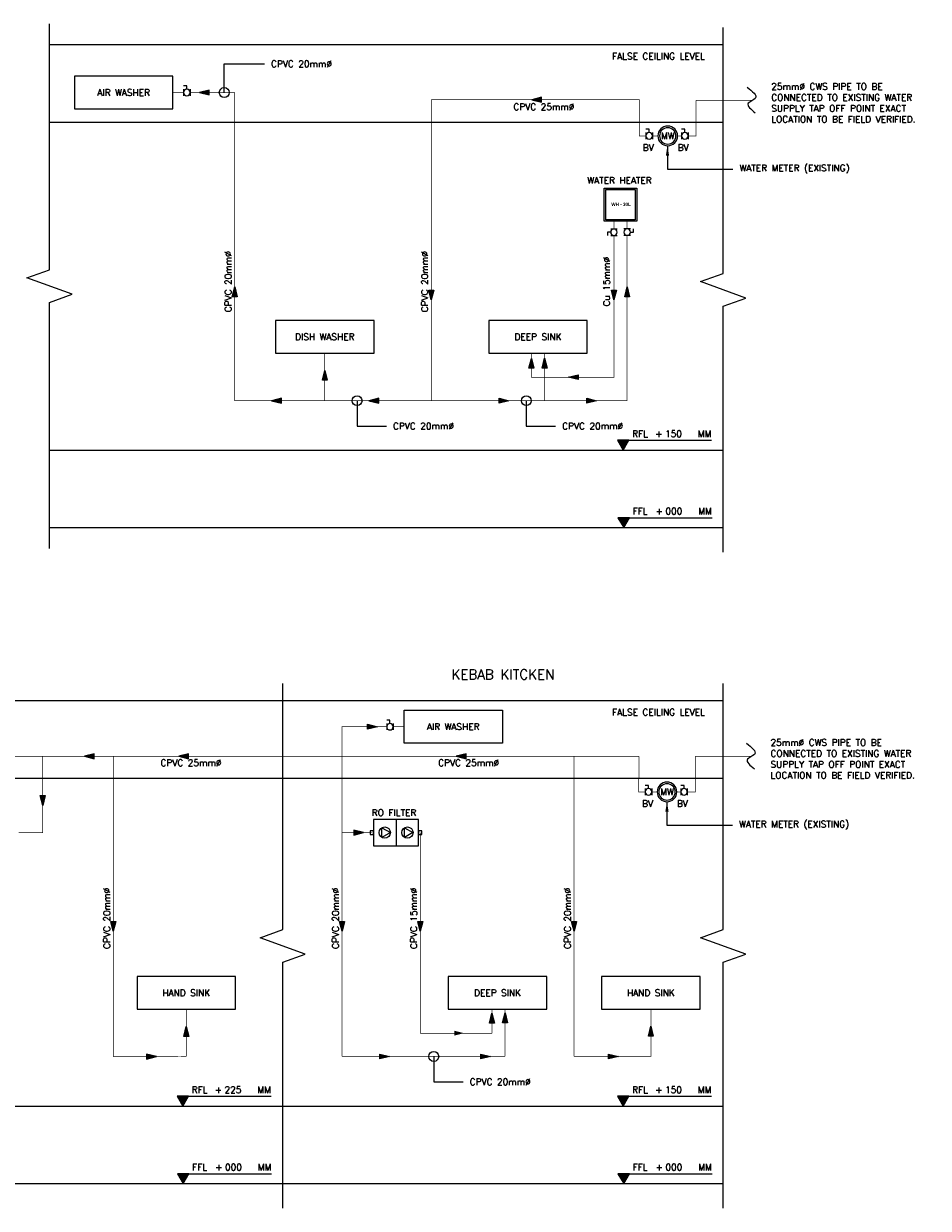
# Model space of a CAD drawing. Header units: millimetres. Extents: x -1747 to 60076, y -13777 to 14438.
# Tile 28 of 29: x 46290 to 60076, y -13777 to 4280. Entities that reach past the tile are written whole.
import ezdxf
from ezdxf.enums import TextEntityAlignment as Align

# ---------------------------------------------------------------- set-up
doc = ezdxf.new("R2010")
doc.units = ezdxf.units.MM
doc.header["$MEASUREMENT"] = 0
doc.linetypes.add('CENTER', pattern=[2, 1.25, -0.25, 0.25, -0.25])
doc.layers.get('0').update_dxf_attribs({"lineweight": 5})
for name, color, linetype, lineweight, true_color in [('FLOOR LAYOUT', 9, 'Continuous', 0, 0x808080), ('PLUMBIMG-WS-EQP', 30, 'Continuous', 0, 0xff7f00), ('PLUMBING-WS-CW-PIPE', 5, 'Continuous', 0, 0x0000ff), ('PLUMBING-WS-EQP', 30, 'Continuous', 0, 0xff7f00), ('PLUMBING-WS-HWS-PIPE', 1, 'Continuous', 0, 0xff0000), ('PLUMBING-WS-RO-FILT-CW-PIPE', 150, 'Continuous', 0, 0x007fff), ('WATER-RO-FILT-CW-PIPE', 150, 'Continuous', 0, 0x007fff)]:
    doc.layers.add(name, color=color, linetype=linetype, lineweight=lineweight, true_color=true_color)
doc.layers.add('PLUMBING-ARCH-TAG', color=9, linetype='Continuous', true_color=0x808080)
doc.layers.add('WATER-EQP', color=30, linetype='Continuous', true_color=0xff7f00)
for name, color, linetype in [('PLUMBING-DW-RISER-EQP', 7, 'Continuous'), ('PLUMBING_EXISTING_WS_EQP', 7, 'Continuous'), ('TAG', 7, 'Continuous'), ('WATER-General Text', 7, 'Continuous')]:
    doc.layers.add(name, color=color, linetype=linetype)
doc.layers.add('PLUMBING-WS-LGND-TEXT', color=7, linetype='Continuous', lineweight=0)
doc.layers.add('PLUMBING-WS-PIPE-TEXT', color=7, linetype='Continuous', lineweight=0)
doc.styles.add('Romans', font='Romans.shx')
doc.styles.add('ROMANS-100', font='romans.shx')
doc.styles.get("Standard").update_dxf_attribs({"font": 'romans.shx'})
doc.dimstyles.new('CLOSSED FILLED-ROMANS-100', dxfattribs={"dimtxt": 100, "dimasz": 100, "dimexe": 50, "dimexo": 50, "dimgap": 50, "dimtad": 1, "dimdec": 0, "dimzin": 0, "dimdsep": 46, "dimtxsty": 'ROMANS-100', "dimcen": 0.09, "dimclrd": 256, "dimclre": 256, "dimclrt": 256, "dimadec": 0, "dimazin": 0, "dimtfac": 1, "dimtdec": 0, "dimtofl": 0, "dimtmove": 0, "dimatfit": 3, "dimfxl": 1, "dimtolj": 1, "dimtzin": 0, "dimarcsym": 0})

# ---------------------------------------------------------------- blocks, each defined once
blk = doc.blocks.new('FFL_RISE_LVL')
at = {"layer": 'PLUMBING-ARCH-TAG'}
h = blk.add_hatch(color=256, dxfattribs=at)
h.dxf.hatch_style = 1
h.paths.add_polyline_path([(-87, 150), (0, 0), (87, 150)])
blk.add_line((-87, 150), (1347, 150), dxfattribs=at)
blk.add_lwpolyline([(0, 0), (87, 150), (-87, 150)], close=True, dxfattribs=at)
at = {"layer": 'PLUMBING-ARCH-TAG', "char_height": 100, "attachment_point": 7}
for s, width, insert in [('RFL', 248.62, (137, 200)), ('{\\Fromans|c0;+}', 105.76, (487, 200)), ('{\\Fromans|c0;MM}', 210.52, (1137, 200))]:
    blk.add_mtext_dynamic_manual_height_columns(s, width=width, gutter_width=1, heights=[0], dxfattribs=dict(at, insert=insert))
at = {"layer": 'PLUMBING-ARCH-TAG', "style": 'Romans'}
blk.add_attdef('RISE_LEVEL', (637, 200), '', height=100, dxfattribs=at)
blk = doc.blocks.new('SSL_RISE_LVL')
at = {"layer": 'PLUMBING-ARCH-TAG'}
h = blk.add_hatch(color=256, dxfattribs=at)
h.dxf.hatch_style = 1
h.paths.add_polyline_path([(-87, 150), (0, 0), (87, 150)])
blk.add_line((-87, 150), (1347, 150), dxfattribs=at)
blk.add_lwpolyline([(0, 0), (87, 150), (-87, 150)], close=True, dxfattribs=at)
at = {"layer": 'PLUMBING-ARCH-TAG', "char_height": 100, "attachment_point": 7}
for s, width, insert in [('FFL', 248.62, (137, 200)), ('{\\Fromans|c0;+}', 105.76, (487, 200)), ('{\\Fromans|c0;MM}', 210.52, (1137, 200))]:
    blk.add_mtext_dynamic_manual_height_columns(s, width=width, gutter_width=1, heights=[0], dxfattribs=dict(at, insert=insert))
at = {"layer": 'PLUMBING-ARCH-TAG', "style": 'Romans'}
blk.add_attdef('RISE_LEVEL', (637, 200), '', height=100, dxfattribs=at)
blk = doc.blocks.new('PLUMBING-RISER-EQP')
at = {"layer": 'PLUMBING-DW-RISER-EQP'}
blk.add_lwpolyline([(-750, 250), (750, 250), (750, -250), (-750, -250)], close=True, dxfattribs=at)
at = {"layer": 'PLUMBING-DW-RISER-EQP', "style": 'Romans'}
blk.add_attdef('PLUMBING-EQP-NAME', text='', height=100, dxfattribs=at).set_placement((0, 0), align=Align.MIDDLE_CENTER)
blk = doc.blocks.new('EXISTING_WATER METER')
at = {"layer": 'PLUMBING_EXISTING_WS_EQP'}
for radius in [150, 125]:
    blk.add_circle((0, 0), radius, dxfattribs=at)
at = {"layer": 'PLUMBING_EXISTING_WS_EQP', "insert": (0, 0), "char_height": 100, "attachment_point": 5}
blk.add_mtext_dynamic_manual_height_columns('{\\Fromans|c0;WM}', width=361.32, gutter_width=1, heights=[0], dxfattribs=at)
blk = doc.blocks.new('WS-BV')
at = {"layer": 'PLUMBING_EXISTING_WS_EQP', "color": 0}
for p, q in [((-50, 50), (-50, -50)), ((50, 50), (50, -50))]:
    blk.add_line(p, q, dxfattribs=at)
blk.add_lwpolyline([(0, 50), (0, 100), (50, 100)], dxfattribs=at)
blk.add_circle((0, 0), 50, dxfattribs=at)
blk = doc.blocks.new('WH 40')
at = {"layer": 'PLUMBIMG-WS-EQP'}
blk.add_lwpolyline([(41160, 2300), (41660, 2300), (41660, 1800), (41160, 1800)], close=True, dxfattribs=at)
at = {"layer": 'PLUMBIMG-WS-EQP', "insert": (41270, 2080), "char_height": 50, "attachment_point": 1}
blk.add_mtext_dynamic_manual_height_columns('{\\fArial|b1|i0|c0|p34;WH - 30L}', width=300, gutter_width=12.5, heights=[0], dxfattribs=at)
blk = doc.blocks.new('30L_WATER HEATER')
at = {"layer": 'WATER-EQP', "lineweight": 0}
blk.add_lwpolyline([(-225, 230), (225, 230), (225, -230), (-225, -230)], close=True, dxfattribs=at)
at = {"lineweight": 0}
blk.add_blockref('WH 40', (-41410, -2050), dxfattribs=at)
blk = doc.blocks.new('CW-FA')
at = {"layer": 'PLUMBING-WS-CW-PIPE', "lineweight": 0}
h = blk.add_hatch(color=256, dxfattribs=at)
h.dxf.hatch_style = 1
h.paths.add_polyline_path([(100, 0), (-50, 37.5), (-50, -37.5)])
blk.add_lwpolyline([(-50, 37.5), (100, 0), (-50, -37.5), (-50, 37.5)], dxfattribs=at)
blk = doc.blocks.new('HWS-FA')
at = {"layer": 'PLUMBING-WS-HWS-PIPE', "lineweight": 0}
h = blk.add_hatch(color=256, dxfattribs=at)
h.dxf.hatch_style = 1
h.paths.add_polyline_path([(100, 0), (-50, 37.5), (-50, -37.5)])
blk.add_lwpolyline([(-50, 37.5), (100, 0), (-50, -37.5), (-50, 37.5)], dxfattribs=at)

msp = doc.modelspace()

# ---------------------------------------------------------------- hatches: boundary and pattern name
at = {"layer": 'PLUMBING-WS-RO-FILT-CW-PIPE'}
h = msp.add_hatch(color=256, dxfattribs=at)
h.dxf.hatch_style = 1
h.paths.add_polyline_path([(52334, -9555), (52372, -9405), (52297, -9405)])
h = msp.add_hatch(color=256, dxfattribs=at)
h.dxf.hatch_style = 1
h.paths.add_polyline_path([(53427, -10805), (53389, -10955), (53464, -10955)])
h = msp.add_hatch(color=256, dxfattribs=at)
h.dxf.hatch_style = 1
h.paths.add_polyline_path([(52851, -11145), (53001, -11108), (52851, -11070)])

# ---------------------------------------------------------------- linework, layer by layer
at = {"ltscale": 5}
for points in [[(57317, 3313, 0), (57439, 3142, 0), (57333, 3067, 0), (57438, 2920, 0)], [(57306, -6687), (57428, -6858), (57322, -6933), (57427, -7080)]]:
    msp.add_spline(points, degree=3, dxfattribs=at)
at = {"layer": 'FLOOR LAYOUT', "lineweight": -3}
for p, q in [((46684, 3961), (56951, 3961, 0)), ((46684, 2780), (56951, 2780, 0)), ((46684, -2220), (56951, -2220, 0)), ((46684, -3400), (56951, -3400, 0)), ((34563, -6039), (56951, -6039, 0)), ((34563, -7220), (56951, -7220, 0)), ((34563, -12220), (56951, -12220, 0)), ((34563, -13400), (56951, -13400, 0))]:
    msp.add_line(p, q, dxfattribs=at)
at = {"layer": 'FLOOR LAYOUT', "lineweight": -3, "elevation": 0}
for points in [[(46684, -3720), (46684, 30), (47027, 155), (46340, 405), (46684, 530), (46684, 4280)], [(56951, -3777), (56951, -27), (57294, 98), (56607, 348), (56951, 473), (56951, 4223)], [(50238, -13777), (50238, -10027), (50581, -9902), (49895, -9652), (50238, -9527), (50238, -5777)], [(56951, -13777), (56951, -10027), (57294, -9902), (56607, -9652), (56951, -9527), (56951, -5777)]]:
    msp.add_lwpolyline(points, dxfattribs=at)
at = {"layer": 'PLUMBING-WS-CW-PIPE', "linetype": 'CENTER', "ltscale": 2, "const_width": 10}
for points in [[(48563, 3231), (48727, 3231)], [(48827, 3231), (49506, 3231), (49506, 2780)], [(51822, -6436), (51143, -6436), (51143, -6886)], [(52086, -6436), (51922, -6436)], [(55666, -6886), (51143, -6886), (51143, -7320)]]:
    msp.add_lwpolyline(points, dxfattribs=at)
at = {"layer": 'PLUMBING-WS-CW-PIPE', "linetype": 'CENTER', "ltscale": 2, "const_width": 10, "elevation": 0}
for points in [[(55674, 2680), (55674, 3122), (52501, 3122)], [(52501, 2780), (52501, 3122)], [(57401, 3114), (56536, 3114)], [(56536, 2780), (56536, 3114)], [(46940, -6886), (39158, -6886), (39158, -7320)], [(51143, -6886), (46580, -6886), (46580, -7320)], [(47656, -7220), (47656, -6886)], [(55666, -7220), (55666, -6886)], [(57390, -6886), (56525, -6886)], [(56525, -7220), (56525, -6886)]]:
    msp.add_lwpolyline(points, dxfattribs=at)
at = {"layer": 'PLUMBING-WS-CW-PIPE', "ltscale": 5, "const_width": 10}
for points in [[(50879, -1467), (49506, -1467), (49506, 2780)], [(55486, 1272), (55486, 1152)], [(55486, 1052), (55486, -1467), (50879, -1467)], [(50879, -742), (50879, -1467)], [(51143, -11463), (51143, -7220)], [(51595, -8051), (51143, -8051)]]:
    msp.add_lwpolyline(points, dxfattribs=at)
at = {"layer": 'PLUMBING-WS-CW-PIPE', "ltscale": 5, "const_width": 10, "elevation": 0}
for points in [[(52501, 2780), (52501, -1467)], [(55774, 2570), (55674, 2570), (55674, 2780)], [(56536, 2780), (56536, 2570), (56415, 2570)], [(55955, 2570), (55874, 2570)], [(56315, 2570), (56255, 2570)], [(54228, -742), (54228, -1466)], [(46580, -7220), (46580, -8051), (46215, -8051)], [(47656, -11467), (47656, -7220)], [(54678, -7220), (54678, -11463)], [(55763, -7430), (55663, -7430), (55663, -7220)], [(56525, -7220), (56525, -7430), (56404, -7430)], [(55944, -7430), (55863, -7430)], [(56304, -7430), (56244, -7430)], [(48767, -10743), (48767, -11463)], [(53627, -10742), (53627, -11463)], [(54678, -11463), (55848, -11463), (55848, -10743)], [(48767, -11463), (47656, -11467)], [(51143, -11463), (53627, -11463)]]:
    msp.add_lwpolyline(points, dxfattribs=at)
at = {"layer": 'PLUMBING-WS-CW-PIPE', "linetype": 'CENTER', "ltscale": 5, "const_width": 10, "elevation": 0}
msp.add_lwpolyline([(54678, -7220), (54678, -6886)], dxfattribs=at)
at = {"layer": 'PLUMBING-WS-CW-PIPE', "lineweight": 0, "ltscale": 5}
msp.add_lwpolyline([(51749, -8125), (51749, -7976), (51879, -8051), (51749, -8125)], dxfattribs=at)
at = {"layer": 'PLUMBING-WS-EQP', "lineweight": 0, "ltscale": 5}
for points in [[(51620, -8252), (52309, -8252), (52309, -7850), (51620, -7850)], [(51570, -8078), (51620, -8078), (51620, -8024), (51570, -8024)], [(52309, -8078), (52359, -8078), (52359, -8024), (52309, -8024)]]:
    msp.add_lwpolyline(points, close=True, dxfattribs=at)
msp.add_lwpolyline([(51965, -7850), (51965, -8252)], dxfattribs=at)
for centre in [(51793, -8051), (52137, -8051)]:
    msp.add_circle(centre, 86.2, dxfattribs=at)
at = {"layer": 'PLUMBING-WS-HWS-PIPE', "ltscale": 0.1, "const_width": 10}
for points in [[(55286, 1272), (55286, 1152)], [(55286, 1052), (55286, -1108), (54028, -1108)]]:
    msp.add_lwpolyline(points, dxfattribs=at)
at = {"layer": 'PLUMBING-WS-HWS-PIPE', "ltscale": 0.1, "const_width": 10, "elevation": 0}
msp.add_lwpolyline([(54028, -742), (54028, -1108)], dxfattribs=at)
at = {"layer": 'PLUMBING-WS-RO-FILT-CW-PIPE', "lineweight": 0, "ltscale": 5}
msp.add_lwpolyline([(52094, -8125), (52094, -7976), (52223, -8051), (52094, -8125)], dxfattribs=at)
at = {"layer": 'PLUMBING-WS-RO-FILT-CW-PIPE'}
msp.add_lwpolyline([(52372, -9405), (52334, -9555), (52297, -9405), (52372, -9405)], dxfattribs=at)
at = {"layer": 'PLUMBING-WS-RO-FILT-CW-PIPE', "elevation": 0}
msp.add_lwpolyline([(53389, -10955), (53427, -10805), (53464, -10955), (53389, -10955)], dxfattribs=at)
at = {"layer": 'WATER-RO-FILT-CW-PIPE', "ltscale": 150, "const_width": 10}
for points in [[(52334, -11108), (52334, -8051)], [(52334, -11108), (53427, -11108)]]:
    msp.add_lwpolyline(points, dxfattribs=at)
at = {"layer": 'WATER-RO-FILT-CW-PIPE', "ltscale": 150, "const_width": 10, "elevation": 0}
msp.add_lwpolyline([(53427, -10742), (53427, -11108)], dxfattribs=at)

# ---------------------------------------------------------------- block references
at = {"xscale": -1}
for p in [(49068, 3231), (54132, 3122, 0), (50169, -1467), (51652, -1467), (47316, -6886, 0), (48754, -6886), (52983, -6886)]:
    msp.add_blockref('CW-FA', p, dxfattribs=at)
for name, p in [('30L_WATER HEATER', (55386, 1522)), ('CW-FA', (53585, -1467)), ('CW-FA', (54920, -1467)), ('CW-FA', (51582, -6436)), ('CW-FA', (51766, -11463)), ('CW-FA', (53306, -11463)), ('CW-FA', (55253, -11463))]:
    msp.add_blockref(name, p)
for name, p, rotation in [('CW-FA', (49506, 169), 89.99999999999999), ('CW-FA', (52501, 169), 270), ('HWS-FA', (55286, 169), 270), ('CW-FA', (55487, 169), 90), ('HWS-FA', (54028, -923, 0), 90), ('CW-FA', (54228, -919, 0), 90), ('CW-FA', (50879, -1104), 90), ('HWS-FA', (54688, -1108), 179.9999999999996), ('CW-FA', (46580, -7535, 0), 270), ('CW-FA', (47656, -9455), 270), ('CW-FA', (51143, -9455), 270), ('CW-FA', (54678, -9455), 270), ('CW-FA', (53627, -10899, 0), 90), ('CW-FA', (48767, -11108, 0), 90), ('CW-FA', (55848, -11103), 90)]:
    msp.add_blockref(name, p, dxfattribs=dict(rotation=rotation))
at = {"xscale": -1, "rotation": 180}
for p in [(51369, -8051), (48212, -11465, 0)]:
    msp.add_blockref('CW-FA', p, dxfattribs=at)
at = {"layer": 'FLOOR LAYOUT', "lineweight": -3}
for name, p, values in [('FFL_RISE_LVL', (55427, -2220, 0), {'RISE_LEVEL': '150'}), ('SSL_RISE_LVL', (55434, -3400, 0), {'RISE_LEVEL': '000'}), ('FFL_RISE_LVL', (48714, -12220, 0), {'RISE_LEVEL': '225'}), ('FFL_RISE_LVL', (55427, -12220, 0), {'RISE_LEVEL': '150'}), ('SSL_RISE_LVL', (48721, -13400, 0), {'RISE_LEVEL': '000'}), ('SSL_RISE_LVL', (55434, -13400, 0), {'RISE_LEVEL': '000'})]:
    msp.add_blockref(name, p, dxfattribs=at).add_auto_attribs(values)
at = {"layer": 'PLUMBING-DW-RISER-EQP'}
ref = msp.add_blockref('PLUMBING-RISER-EQP', (47813, 3231), dxfattribs=dict(at, xscale=-1))
ref.add_attrib('PLUMBING-EQP-NAME', 'AIR WASHER', dxfattribs={"height": 100, "style": 'Romans'}).set_placement((47813, 3231), align=Align.MIDDLE_CENTER)
ref = msp.add_blockref('PLUMBING-RISER-EQP', (50879, -492), dxfattribs=dict(at, xscale=-1))
ref.add_attrib('PLUMBING-EQP-NAME', 'DISH WASHER', dxfattribs={"height": 100, "style": 'Romans'}).set_placement((50879, -492), align=Align.MIDDLE_CENTER)
ref = msp.add_blockref('PLUMBING-RISER-EQP', (54128, -492, 0), dxfattribs=dict(at, xscale=-1))
ref.add_attrib('PLUMBING-EQP-NAME', 'DEEP SINK', dxfattribs={"height": 100, "style": 'Romans'}).set_placement((54128, -492, 0), align=Align.MIDDLE_CENTER)
ref = msp.add_blockref('PLUMBING-RISER-EQP', (52836, -6436), dxfattribs=at)
ref.add_attrib('PLUMBING-EQP-NAME', 'AIR WASHER', dxfattribs={"height": 100, "style": 'Romans'}).set_placement((52836, -6436), align=Align.MIDDLE_CENTER)
ref = msp.add_blockref('PLUMBING-RISER-EQP', (48767, -10493, 0), dxfattribs=dict(at, xscale=-1))
ref.add_attrib('PLUMBING-EQP-NAME', 'HAND SINK', dxfattribs={"height": 100, "style": 'Romans'}).set_placement((48767, -10493, 0), align=Align.MIDDLE_CENTER)
ref = msp.add_blockref('PLUMBING-RISER-EQP', (53511, -10493, 0), dxfattribs=dict(at, xscale=-1))
ref.add_attrib('PLUMBING-EQP-NAME', 'DEEP SINK', dxfattribs={"height": 100, "style": 'Romans'}).set_placement((53511, -10493, 0), align=Align.MIDDLE_CENTER)
ref = msp.add_blockref('PLUMBING-RISER-EQP', (55848, -10493, 0), dxfattribs=dict(at, xscale=-1))
ref.add_attrib('PLUMBING-EQP-NAME', 'HAND SINK', dxfattribs={"height": 100, "style": 'Romans'}).set_placement((55848, -10493, 0), align=Align.MIDDLE_CENTER)
at = {"layer": 'PLUMBING_EXISTING_WS_EQP', "xscale": -1}
for name, p in [('WS-BV', (48777, 3231)), ('EXISTING_WATER METER', (56105, 2570, 0)), ('WS-BV', (55824, 2570, 0)), ('WS-BV', (56365, 2570, 0)), ('WS-BV', (51872, -6436)), ('WS-BV', (55813, -7430)), ('EXISTING_WATER METER', (56094, -7430)), ('WS-BV', (56354, -7430))]:
    msp.add_blockref(name, p, dxfattribs=at)
for p, rotation in [((55286, 1102), 90), ((55486, 1102), 270)]:
    msp.add_blockref('WS-BV', p, dxfattribs=dict(at, rotation=rotation))

# ---------------------------------------------------------------- texts
at = {"layer": 'FLOOR LAYOUT', "lineweight": -3, "char_height": 100, "attachment_point": 7}
for insert in [(55056, 3734), (55056, -6266)]:
    msp.add_mtext_dynamic_manual_height_columns('\\pxqr;{\\Fromans|c0;FALSE CEILING LEVEL}', width=1615.29, gutter_width=1, heights=[0], dxfattribs=dict(at, insert=insert))
at = {"layer": 'PLUMBING-WS-LGND-TEXT', "lineweight": 0, "insert": (51595, -7746), "char_height": 100, "attachment_point": 4}
msp.add_mtext_dynamic_manual_height_columns('{\\Fromans|c0;RO FILTER}', width=5400, gutter_width=3325, heights=[0], dxfattribs=at)
at = {"layer": 'PLUMBING-WS-PIPE-TEXT'}
for s, width, insert, char_height, attachment_point in [('CPVC 20mm%%C', 1488.01, (50059, 3668), 100, 4), ('CPVC 25mm%%C', 1488.01, (54218, 3014, 0), 100, 5), ('CPVC 20mm%%C', 1488.01, (51918, -1853, 0), 100, 4), ('CPVC 20mm%%C', 1488.01, (54497, -1853, 0), 100, 4), ('KEBAB KITCKEN', 3553.35, (53594, -5639, 0), 150, 5), ('CPVC 25mm%%C', 1488.01, (48840, -6986, 0), 100, 5), ('CPVC 25mm%%C', 1488.01, (53072, -6986, 0), 100, 5), ('CPVC 20mm%%C', 1488.01, (53087, -11849), 100, 4)]:
    msp.add_mtext_dynamic_manual_height_columns(s, width=width, gutter_width=3325, heights=[0], dxfattribs=dict(at, insert=insert, char_height=char_height, attachment_point=attachment_point))
at = {"layer": 'PLUMBING-WS-PIPE-TEXT', "char_height": 100, "attachment_point": 5, "rotation": 90}
for s, insert in [('CPVC 20mm%%C', (49406, 348)), ('CPVC 20mm%%C', (52401, 348)), ('Cu 15mm%%C', (55174, 348)), ('CPVC 20mm%%C', (47556, -9358)), ('CPVC 20mm%%C', (51043, -9358)), ('CPVC 15mm%%C', (52234, -9358)), ('CPVC 20mm%%C', (54578, -9358))]:
    msp.add_mtext_dynamic_manual_height_columns(s, width=1488.01, gutter_width=3325, heights=[0], dxfattribs=dict(at, insert=insert))
at = {"layer": 'WATER-General Text', "char_height": 100}
for s, width, gutter_width, heights, insert, attachment_point in [('\\pxql;25mm%%C CWS PIPE TO BE CONNECTED TO EXISTING WATER SUPPLY TAP OFF POINT EXACT LOCATION TO BE FIELD VERIFIED.', 2562.78, 1, [0], (57683, 3073, 0), 4), ('BV', 100, 15541, [500], (55893, 2393, 0), 6), ('BV', 100, 15541, [500], (56423, 2393, 0), 6), ('WATER METER (EXISTING)', 2249.19, 15541, [500], (57200, 2064, 0), 4), ('WATER HEATER', 1235.63, 15541, [500], (55861, 1892), 6), ('25mm%%C CWS PIPE TO BE CONNECTED TO EXISTING WATER SUPPLY TAP OFF POINT EXACT LOCATION TO BE FIELD VERIFIED.', 2562.78, 1, [0], (57672, -6927), 4), ('BV', 100, 15541, [500], (55882, -7607), 6), ('BV', 100, 15541, [500], (56412, -7607), 6), ('WATER METER (EXISTING)', 2249.19, 15541, [500], (57193, -7937), 4)]:
    msp.add_mtext_dynamic_manual_height_columns(s, width=width, gutter_width=gutter_width, heights=heights, dxfattribs=dict(at, insert=insert, attachment_point=attachment_point))

# ---------------------------------------------------------------- leaders
at = {"layer": 'TAG'}
for points, override in [([(49346, 3231), (49346, 3668), (49959, 3668)], {"dimasz": 150, "dimtad": 0, "dimldrblk": 'DotBlank'}), ([(56101, 2420, 0), (56101, 2064, 0), (57100, 2064, 0)], {"dimasz": 150, "dimtad": 0}), ([(51371, -1467, 0), (51371, -1853, 0), (51818, -1853, 0)], {"dimasz": 150, "dimtad": 0, "dimldrblk": 'DotBlank'}), ([(53950, -1467, 0), (53950, -1853, 0), (54397, -1853, 0)], {"dimasz": 150, "dimtad": 0, "dimldrblk": 'DotBlank'}), ([(56094, -7580), (56094, -7937), (57093, -7937)], {"dimasz": 150, "dimtad": 0}), ([(52540, -11463), (52540, -11849), (52987, -11849)], {"dimasz": 150, "dimtad": 0, "dimldrblk": 'DotBlank'})]:
    msp.add_leader(points, dimstyle='CLOSSED FILLED-ROMANS-100', override=override, dxfattribs=at)

doc.saveas('drawing.dxf')
